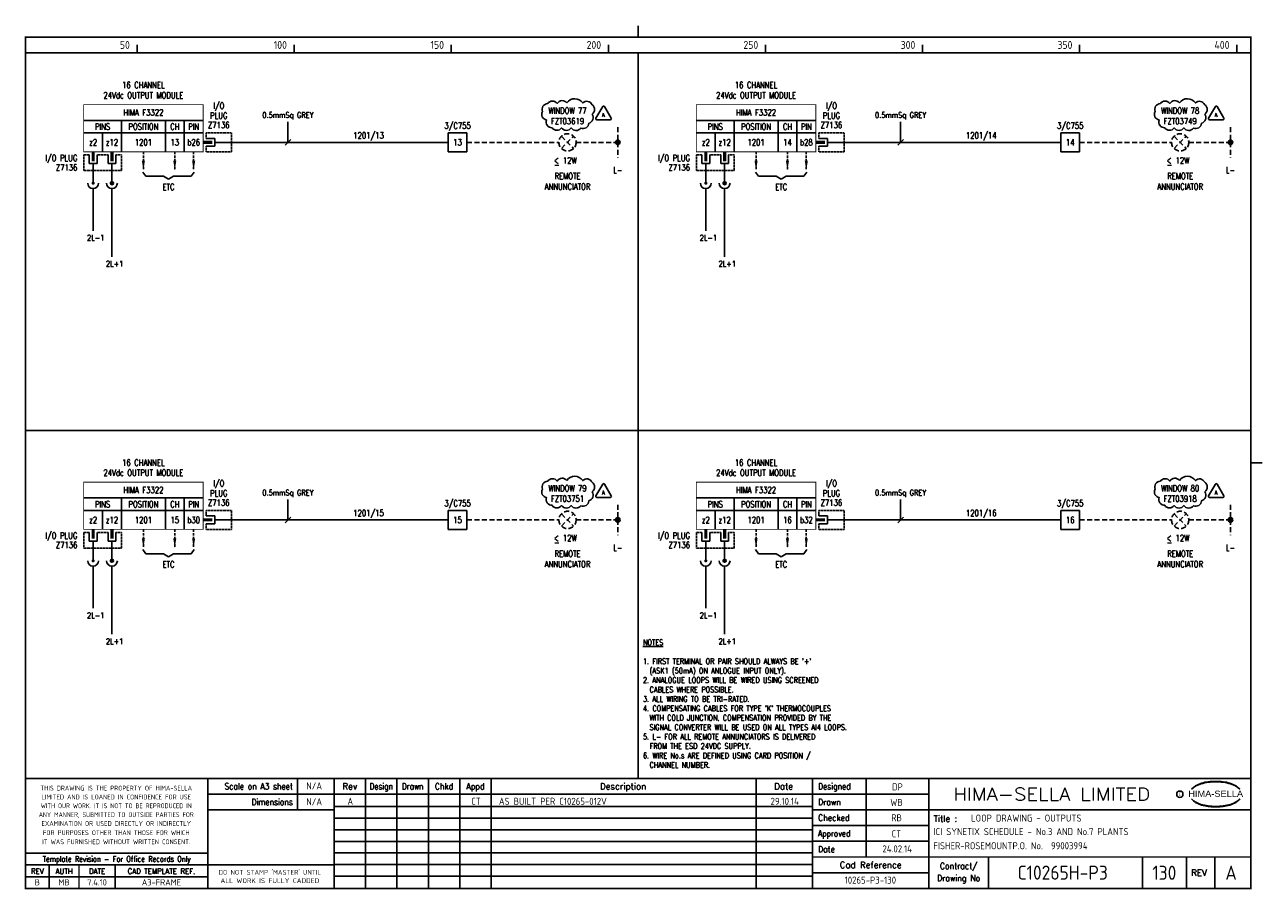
# Model space of a CAD drawing. Extents: x 14 to 408, y 0 to 275.
import ezdxf
from ezdxf.enums import TextEntityAlignment as Align

# ---------------------------------------------------------------- set-up
doc = ezdxf.new("R2010")
doc.units = 0
doc.header["$LTSCALE"] = 0.25
doc.header["$MEASUREMENT"] = 0
doc.linetypes.add('HIDDEN2', pattern=[4.7625, 3.175, -1.5875])
doc.layers.get('0').update_dxf_attribs({"color": 41, "linetype": 'CONTINUOUS'})
for name, color, linetype in [('00-DRG_FRAME', 12, 'CONTINUOUS'), ('01-DRAW', 7, 'CONTINUOUS'), ('04-OUTLINE', 6, 'CONTINUOUS'), ('051-TEXT', 2, 'CONTINUOUS'), ('117', 7, 'CONTINUOUS'), ('117-TEXT', 2, 'CONTINUOUS'), ('DIM', 3, 'CONTINUOUS'), ('LAB', 2, 'CONTINUOUS'), ('RACK', 2, 'CONTINUOUS'), ('SLOT', 2, 'CONTINUOUS'), ('SNA', 2, 'CONTINUOUS'), ('TEXT', 2, 'CONTINUOUS'), ('TPOL', 3, 'CONTINUOUS'), ('XR_FUNCTION', 2, 'CONTINUOUS'), ('XR_MAIN', 2, 'CONTINUOUS')]:
    doc.layers.add(name, color=color, linetype=linetype)
doc.styles.add('ARIAL', font='arial.ttf', dxfattribs={"height": 2.5})
doc.styles.add('CROSSREF', font='romans.shx', dxfattribs={"width": 0.8, "height": 2})
doc.styles.add('FUNCTION', font='ROMANS.shx', dxfattribs={"width": 0.8, "height": 2.5})
doc.styles.add('ISO', font='iso.shx')
doc.styles.add('PINS', font='ROMANS.shx', dxfattribs={"width": 0.8, "height": 2.5})
doc.styles.add('RACK', font='ROMANS.shx', dxfattribs={"width": 0.8, "height": 2.5})
doc.styles.add('ROMAND', font='ROMAND')
doc.styles.add('ROMANS', font='romans.shx', dxfattribs={"width": 0.8})
doc.styles.add('SLOT', font='romans.shx', dxfattribs={"width": 0.8, "height": 2})
doc.styles.add('SYMBOL', font='ROMANS.shx', dxfattribs={"width": 0.8, "height": 20})

# ---------------------------------------------------------------- blocks, each defined once
blk = doc.blocks.new('A3-REVA')
at = {"layer": '051-TEXT', "style": 'ISO'}
for tag, p in [('DESIGNED', (292.01, 31.7)), ('A', (117.73, 27.28)), ('DES', (127.73, 27.28)), ('DRN', (137.73, 27.28)), ('CHKD', (147.73, 27.28)), ('APPD', (157.73, 27.28)), ('DATE', (256, 27.28)), ('DRAWN', (291.72, 26.77)), ('CHECKED', (291.72, 21.89)), ('APPD', (291.65, 16.79)), ('DATE', (291.92, 11.96))]:
    blk.add_attdef(tag, text='', height=2.25, dxfattribs=at).set_placement(p, align=Align.CENTER)
blk.add_attdef('DESCRIPTION', (165.03, 27.28), '', height=2.25, dxfattribs=at)
blk = doc.blocks.new('A3-TITLE')
at = {"layer": '051-TEXT', "style": 'ISO'}
blk.add_attdef('TITLE_1', (315.46, 21.78), '', height=2.25, dxfattribs=at)
for tag, p in [('DRGNO', (376.96, 3.24)), ('REV.', (398.2, 3.24))]:
    blk.add_attdef(tag, text='', height=4.5, dxfattribs=at).set_placement(p, align=Align.CENTER)
blk = doc.blocks.new('A3-CONTRACT')
at = {"layer": '051-TEXT', "color": 41, "style": 'ISO'}
for tag, height, p in [('SCALE', 2.25, (106.71, 31.82)), ('DIMS', 2.25, (106.71, 26.8)), ('CAD-REF', 2.25, (283.73, 1.84)), ('CONTRACT', 4.5, (344.94, 3.1))]:
    blk.add_attdef(tag, text='', height=height, dxfattribs=at).set_placement(p, align=Align.CENTER)
for tag, p in [('TITLE_2', (303.86, 17.28)), ('TITLE_3', (303.79, 12.78))]:
    blk.add_attdef(tag, p, '', height=2.25, dxfattribs=at)
blk = doc.blocks.new('DOT')
for radius in [0.75, 0.65, 0.55, 0.45, 0.35, 0.25, 0.15, 0.05]:
    blk.add_circle((0, 0), radius)
blk = doc.blocks.new('F3322-13')
for p, q in [((-38, 7), (0, 7)), ((-26, 7), (-26, -3)), ((-12, 7), (-12, -3)), ((-6, 7), (-6, -3)), ((-38, 3), (0, 3)), ((-32, 3), (-32, -3)), ((1, 1.25), (3.75, 1.25)), ((3.75, 1.25), (3.75, -1.25)), ((3.75, 0), (9, 0)), ((3.75, -1.25), (1, -1.25)), ((-36.25, -4), (-36.25, -6.75)), ((-36.25, -6.75), (-33.75, -6.75)), ((-35, -6.75), (-35, -9)), ((-33.75, -6.75), (-33.75, -4)), ((-30.25, -4), (-30.25, -6.75)), ((-30.25, -6.75), (-27.75, -6.75)), ((-29, -6.75), (-29, -9)), ((-27.75, -6.75), (-27.75, -4))]:
    blk.add_line(p, q)
at = {"const_width": 0.3}
blk.add_lwpolyline([(0, -3), (-38, -3), (-38, 12), (0, 12)], close=True, dxfattribs=at)
blk.add_lwpolyline([(3, 0, 1, 1, 0), (0, 0, 0.5, 0.5, 0)], format="xyseb")
at = {"color": 3, "linetype": 'HIDDEN2', "ltscale": 0.4}
for points in [[(1, 1.25), (1, 3), (9, 3), (9, -3), (1, -3), (1, -1.25)], [(-36.25, -4), (-38, -4), (-38, -9), (-26, -9), (-26, -4), (-27.75, -4)], [(-30.25, -4), (-33.75, -4)]]:
    blk.add_lwpolyline(points, dxfattribs=at)
at = {"const_width": 1}
for points in [[(-35, -6), (-35, -3)], [(-29, -6), (-29, -3)]]:
    blk.add_lwpolyline(points, dxfattribs=at)
at = {"layer": 'LAB', "style": 'PINS', "width": 0.8, "flags": 1}
blk.add_attdef('LAB1', text='', height=1.5, dxfattribs=at).set_placement((-41, -1), align=Align.RIGHT)
at = {"layer": 'RACK', "style": 'RACK', "width": 0.8}
blk.add_attdef('SLOT', text='', height=2, dxfattribs=at).set_placement((-19, 0), align=Align.MIDDLE)
at = {"layer": 'SLOT', "style": 'SLOT', "width": 0.8}
blk.add_attdef('ADD1', text='', height=2, dxfattribs=at).set_placement((-9, 0), align=Align.MIDDLE)
at = {"layer": 'SNA', "style": 'SYMBOL', "width": 0.8, "flags": 1}
blk.add_attdef('SNA', text='', height=1.5, dxfattribs=at).set_placement((-41, 5), align=Align.RIGHT)
at = {"layer": 'TEXT', "style": 'ROMANS', "width": 0.8}
for s, p in [('24Vdc OUTPUT MODULE', (-19, 14)), ('16 CHANNEL', (-19, 17.25))]:
    blk.add_text(s, height=2, dxfattribs=at).set_placement(p, align=Align.CENTER)
for s, p in [('I/O', (5, 11.5)), ('HIMA F3322', (-19, 9.5)), ('PLUG', (5, 8.5)), ('PINS', (-32, 5)), ('POSITION', (-19, 5)), ('CH', (-9, 5)), ('PIN', (-3, 5)), ('Z7136', (5, 5.5)), ('z2', (-35, 0)), ('z12', (-29, 0)), ('b26', (-3, 0))]:
    blk.add_text(s, height=2, dxfattribs=at).set_placement(p, align=Align.MIDDLE)
for s, p in [('I/O PLUG', (-40, -5)), ('Z7136', (-40, -8))]:
    blk.add_text(s, height=2, dxfattribs=at).set_placement(p, align=Align.MIDDLE_RIGHT)
at = {"layer": 'TPOL', "color": 2, "style": 'PINS', "width": 0.8}
blk.add_attdef('CN1', text='', height=2, dxfattribs=at).set_placement((-3, 0), align=Align.MIDDLE)
at = {"layer": 'TPOL', "style": 'PINS', "width": 0.8, "flags": 1}
blk.add_attdef('CN2', text='', height=1, dxfattribs=at).set_placement((9, 0), align=Align.MIDDLE_RIGHT)
for tag, p in [('CN3', (-35, -9)), ('CN4', (-29, -9))]:
    blk.add_attdef(tag, text='', height=1, dxfattribs=at).set_placement(p, align=Align.BOTTOM_CENTER)
at = {"layer": 'XR_FUNCTION', "style": 'FUNCTION', "width": 0.8, "flags": 1}
blk.add_attdef('XR_FUNCTION', text='', height=1.5, dxfattribs=at).set_placement((-41, 7), align=Align.RIGHT)
at = {"layer": 'XR_MAIN', "style": 'CROSSREF', "width": 0.8, "flags": 1}
blk.add_attdef('XR_MAIN', text='', height=1.5, dxfattribs=at).set_placement((-41, 1), align=Align.RIGHT)
blk = doc.blocks.new('F3322-14')
for p, q in [((-38, 7), (0, 7)), ((-26, 7), (-26, -3)), ((-12, 7), (-12, -3)), ((-6, 7), (-6, -3)), ((-38, 3), (0, 3)), ((-32, 3), (-32, -3)), ((1, 1.25), (3.75, 1.25)), ((3.75, 1.25), (3.75, -1.25)), ((3.75, 0), (9, 0)), ((3.75, -1.25), (1, -1.25)), ((-36.25, -4), (-36.25, -6.75)), ((-36.25, -6.75), (-33.75, -6.75)), ((-35, -6.75), (-35, -9)), ((-33.75, -6.75), (-33.75, -4)), ((-30.25, -4), (-30.25, -6.75)), ((-30.25, -6.75), (-27.75, -6.75)), ((-29, -6.75), (-29, -9)), ((-27.75, -6.75), (-27.75, -4))]:
    blk.add_line(p, q)
at = {"const_width": 0.3}
blk.add_lwpolyline([(0, -3), (-38, -3), (-38, 12), (0, 12)], close=True, dxfattribs=at)
blk.add_lwpolyline([(3, 0, 1, 1, 0), (0, 0, 0.5, 0.5, 0)], format="xyseb")
at = {"color": 3, "linetype": 'HIDDEN2', "ltscale": 0.4}
for points in [[(1, 1.25), (1, 3), (9, 3), (9, -3), (1, -3), (1, -1.25)], [(-36.25, -4), (-38, -4), (-38, -9), (-26, -9), (-26, -4), (-27.75, -4)], [(-30.25, -4), (-33.75, -4)]]:
    blk.add_lwpolyline(points, dxfattribs=at)
at = {"const_width": 1}
for points in [[(-35, -6), (-35, -3)], [(-29, -6), (-29, -3)]]:
    blk.add_lwpolyline(points, dxfattribs=at)
at = {"layer": 'LAB', "style": 'PINS', "width": 0.8, "flags": 1}
blk.add_attdef('LAB1', text='', height=1.5, dxfattribs=at).set_placement((-41, -1), align=Align.RIGHT)
at = {"layer": 'RACK', "style": 'RACK', "width": 0.8}
blk.add_attdef('SLOT', text='', height=2, dxfattribs=at).set_placement((-19, 0), align=Align.MIDDLE)
at = {"layer": 'SLOT', "style": 'SLOT', "width": 0.8}
blk.add_attdef('ADD1', text='', height=2, dxfattribs=at).set_placement((-9, 0), align=Align.MIDDLE)
at = {"layer": 'SNA', "style": 'SYMBOL', "width": 0.8, "flags": 1}
blk.add_attdef('SNA', text='', height=1.5, dxfattribs=at).set_placement((-41, 5), align=Align.RIGHT)
at = {"layer": 'TEXT', "style": 'ROMANS', "width": 0.8}
for s, p in [('24Vdc OUTPUT MODULE', (-19, 14)), ('16 CHANNEL', (-19, 17.25))]:
    blk.add_text(s, height=2, dxfattribs=at).set_placement(p, align=Align.CENTER)
for s, p in [('I/O', (5, 11.5)), ('HIMA F3322', (-19, 9.5)), ('PLUG', (5, 8.5)), ('PINS', (-32, 5)), ('POSITION', (-19, 5)), ('CH', (-9, 5)), ('PIN', (-3, 5)), ('Z7136', (5, 5.5)), ('z2', (-35, 0)), ('z12', (-29, 0)), ('b28', (-3, 0))]:
    blk.add_text(s, height=2, dxfattribs=at).set_placement(p, align=Align.MIDDLE)
for s, p in [('I/O PLUG', (-40, -5)), ('Z7136', (-40, -8))]:
    blk.add_text(s, height=2, dxfattribs=at).set_placement(p, align=Align.MIDDLE_RIGHT)
at = {"layer": 'TPOL', "color": 2, "style": 'PINS', "width": 0.8}
blk.add_attdef('CN1', text='', height=2, dxfattribs=at).set_placement((-3, 0), align=Align.MIDDLE)
at = {"layer": 'TPOL', "style": 'PINS', "width": 0.8, "flags": 1}
blk.add_attdef('CN2', text='', height=1, dxfattribs=at).set_placement((9, 0), align=Align.MIDDLE_RIGHT)
for tag, p in [('CN3', (-35, -9)), ('CN4', (-29, -9))]:
    blk.add_attdef(tag, text='', height=1, dxfattribs=at).set_placement(p, align=Align.BOTTOM_CENTER)
at = {"layer": 'XR_FUNCTION', "style": 'FUNCTION', "width": 0.8, "flags": 1}
blk.add_attdef('XR_FUNCTION', text='', height=1.5, dxfattribs=at).set_placement((-41, 7), align=Align.RIGHT)
at = {"layer": 'XR_MAIN', "style": 'CROSSREF', "width": 0.8, "flags": 1}
blk.add_attdef('XR_MAIN', text='', height=1.5, dxfattribs=at).set_placement((-41, 1), align=Align.RIGHT)
blk = doc.blocks.new('F3322-15')
for p, q in [((-38, 7), (0, 7)), ((-26, 7), (-26, -3)), ((-12, 7), (-12, -3)), ((-6, 7), (-6, -3)), ((-38, 3), (0, 3)), ((-32, 3), (-32, -3)), ((1, 1.25), (3.75, 1.25)), ((3.75, 1.25), (3.75, -1.25)), ((3.75, 0), (9, 0)), ((3.75, -1.25), (1, -1.25)), ((-36.25, -4), (-36.25, -6.75)), ((-36.25, -6.75), (-33.75, -6.75)), ((-35, -6.75), (-35, -9)), ((-33.75, -6.75), (-33.75, -4)), ((-30.25, -4), (-30.25, -6.75)), ((-30.25, -6.75), (-27.75, -6.75)), ((-29, -6.75), (-29, -9)), ((-27.75, -6.75), (-27.75, -4))]:
    blk.add_line(p, q)
at = {"const_width": 0.3}
blk.add_lwpolyline([(0, -3), (-38, -3), (-38, 12), (0, 12)], close=True, dxfattribs=at)
blk.add_lwpolyline([(3, 0, 1, 1, 0), (0, 0, 0.5, 0.5, 0)], format="xyseb")
at = {"color": 3, "linetype": 'HIDDEN2', "ltscale": 0.4}
for points in [[(1, 1.25), (1, 3), (9, 3), (9, -3), (1, -3), (1, -1.25)], [(-36.25, -4), (-38, -4), (-38, -9), (-26, -9), (-26, -4), (-27.75, -4)], [(-30.25, -4), (-33.75, -4)]]:
    blk.add_lwpolyline(points, dxfattribs=at)
at = {"const_width": 1}
for points in [[(-35, -6), (-35, -3)], [(-29, -6), (-29, -3)]]:
    blk.add_lwpolyline(points, dxfattribs=at)
at = {"layer": 'LAB', "style": 'PINS', "width": 0.8, "flags": 1}
blk.add_attdef('LAB1', text='', height=1.5, dxfattribs=at).set_placement((-41, -1), align=Align.RIGHT)
at = {"layer": 'RACK', "style": 'RACK', "width": 0.8}
blk.add_attdef('SLOT', text='', height=2, dxfattribs=at).set_placement((-19, 0), align=Align.MIDDLE)
at = {"layer": 'SLOT', "style": 'SLOT', "width": 0.8}
blk.add_attdef('ADD1', text='', height=2, dxfattribs=at).set_placement((-9, 0), align=Align.MIDDLE)
at = {"layer": 'SNA', "style": 'SYMBOL', "width": 0.8, "flags": 1}
blk.add_attdef('SNA', text='', height=1.5, dxfattribs=at).set_placement((-41, 5), align=Align.RIGHT)
at = {"layer": 'TEXT', "style": 'ROMANS', "width": 0.8}
for s, p in [('24Vdc OUTPUT MODULE', (-19, 14)), ('16 CHANNEL', (-19, 17.25))]:
    blk.add_text(s, height=2, dxfattribs=at).set_placement(p, align=Align.CENTER)
for s, p in [('I/O', (5, 11.5)), ('HIMA F3322', (-19, 9.5)), ('PLUG', (5, 8.5)), ('PINS', (-32, 5)), ('POSITION', (-19, 5)), ('CH', (-9, 5)), ('PIN', (-3, 5)), ('Z7136', (5, 5.5)), ('z2', (-35, 0)), ('z12', (-29, 0)), ('b30', (-3, 0))]:
    blk.add_text(s, height=2, dxfattribs=at).set_placement(p, align=Align.MIDDLE)
for s, p in [('I/O PLUG', (-40, -5)), ('Z7136', (-40, -8))]:
    blk.add_text(s, height=2, dxfattribs=at).set_placement(p, align=Align.MIDDLE_RIGHT)
at = {"layer": 'TPOL', "color": 2, "style": 'PINS', "width": 0.8}
blk.add_attdef('CN1', text='', height=2, dxfattribs=at).set_placement((-3, 0), align=Align.MIDDLE)
at = {"layer": 'TPOL', "style": 'PINS', "width": 0.8, "flags": 1}
blk.add_attdef('CN2', text='', height=1, dxfattribs=at).set_placement((9, 0), align=Align.MIDDLE_RIGHT)
for tag, p in [('CN3', (-35, -9)), ('CN4', (-29, -9))]:
    blk.add_attdef(tag, text='', height=1, dxfattribs=at).set_placement(p, align=Align.BOTTOM_CENTER)
at = {"layer": 'XR_FUNCTION', "style": 'FUNCTION', "width": 0.8, "flags": 1}
blk.add_attdef('XR_FUNCTION', text='', height=1.5, dxfattribs=at).set_placement((-41, 7), align=Align.RIGHT)
at = {"layer": 'XR_MAIN', "style": 'CROSSREF', "width": 0.8, "flags": 1}
blk.add_attdef('XR_MAIN', text='', height=1.5, dxfattribs=at).set_placement((-41, 1), align=Align.RIGHT)
blk = doc.blocks.new('F3322-16')
for p, q in [((-38, 7), (0, 7)), ((-26, 7), (-26, -3)), ((-12, 7), (-12, -3)), ((-6, 7), (-6, -3)), ((-38, 3), (0, 3)), ((-32, 3), (-32, -3)), ((1, 1.25), (3.75, 1.25)), ((3.75, 1.25), (3.75, -1.25)), ((3.75, 0), (9, 0)), ((3.75, -1.25), (1, -1.25)), ((-36.25, -4), (-36.25, -6.75)), ((-36.25, -6.75), (-33.75, -6.75)), ((-35, -6.75), (-35, -9)), ((-33.75, -6.75), (-33.75, -4)), ((-30.25, -4), (-30.25, -6.75)), ((-30.25, -6.75), (-27.75, -6.75)), ((-29, -6.75), (-29, -9)), ((-27.75, -6.75), (-27.75, -4))]:
    blk.add_line(p, q)
at = {"const_width": 0.3}
blk.add_lwpolyline([(0, -3), (-38, -3), (-38, 12), (0, 12)], close=True, dxfattribs=at)
blk.add_lwpolyline([(3, 0, 1, 1, 0), (0, 0, 0.5, 0.5, 0)], format="xyseb")
at = {"color": 3, "linetype": 'HIDDEN2', "ltscale": 0.4}
for points in [[(1, 1.25), (1, 3), (9, 3), (9, -3), (1, -3), (1, -1.25)], [(-36.25, -4), (-38, -4), (-38, -9), (-26, -9), (-26, -4), (-27.75, -4)], [(-30.25, -4), (-33.75, -4)]]:
    blk.add_lwpolyline(points, dxfattribs=at)
at = {"const_width": 1}
for points in [[(-35, -6), (-35, -3)], [(-29, -6), (-29, -3)]]:
    blk.add_lwpolyline(points, dxfattribs=at)
at = {"layer": 'LAB', "style": 'PINS', "width": 0.8, "flags": 1}
blk.add_attdef('LAB1', text='', height=1.5, dxfattribs=at).set_placement((-41, -1), align=Align.RIGHT)
at = {"layer": 'RACK', "style": 'RACK', "width": 0.8}
blk.add_attdef('SLOT', text='', height=2, dxfattribs=at).set_placement((-19, 0), align=Align.MIDDLE)
at = {"layer": 'SLOT', "style": 'SLOT', "width": 0.8}
blk.add_attdef('ADD1', text='', height=2, dxfattribs=at).set_placement((-9, 0), align=Align.MIDDLE)
at = {"layer": 'SNA', "style": 'SYMBOL', "width": 0.8, "flags": 1}
blk.add_attdef('SNA', text='', height=1.5, dxfattribs=at).set_placement((-41, 5), align=Align.RIGHT)
at = {"layer": 'TEXT', "style": 'ROMANS', "width": 0.8}
for s, p in [('24Vdc OUTPUT MODULE', (-19, 14)), ('16 CHANNEL', (-19, 17.25))]:
    blk.add_text(s, height=2, dxfattribs=at).set_placement(p, align=Align.CENTER)
for s, p in [('I/O', (5, 11.5)), ('HIMA F3322', (-19, 9.5)), ('PLUG', (5, 8.5)), ('PINS', (-32, 5)), ('POSITION', (-19, 5)), ('CH', (-9, 5)), ('PIN', (-3, 5)), ('Z7136', (5, 5.5)), ('z2', (-35, 0)), ('z12', (-29, 0)), ('b32', (-3, 0))]:
    blk.add_text(s, height=2, dxfattribs=at).set_placement(p, align=Align.MIDDLE)
for s, p in [('I/O PLUG', (-40, -5)), ('Z7136', (-40, -8))]:
    blk.add_text(s, height=2, dxfattribs=at).set_placement(p, align=Align.MIDDLE_RIGHT)
at = {"layer": 'TPOL', "color": 2, "style": 'PINS', "width": 0.8}
blk.add_attdef('CN1', text='', height=2, dxfattribs=at).set_placement((-3, 0), align=Align.MIDDLE)
at = {"layer": 'TPOL', "style": 'PINS', "width": 0.8, "flags": 1}
blk.add_attdef('CN2', text='', height=1, dxfattribs=at).set_placement((9, 0), align=Align.MIDDLE_RIGHT)
for tag, p in [('CN3', (-35, -9)), ('CN4', (-29, -9))]:
    blk.add_attdef(tag, text='', height=1, dxfattribs=at).set_placement(p, align=Align.BOTTOM_CENTER)
at = {"layer": 'XR_FUNCTION', "style": 'FUNCTION', "width": 0.8, "flags": 1}
blk.add_attdef('XR_FUNCTION', text='', height=1.5, dxfattribs=at).set_placement((-41, 7), align=Align.RIGHT)
at = {"layer": 'XR_MAIN', "style": 'CROSSREF', "width": 0.8, "flags": 1}
blk.add_attdef('XR_MAIN', text='', height=1.5, dxfattribs=at).set_placement((-41, 1), align=Align.RIGHT)
blk = doc.blocks.new('A3-REVB')
at = {"layer": '051-TEXT', "style": 'ISO'}
for tag, p in [('A', (124.85, -20.36)), ('DES', (134.85, -20.36)), ('DRN', (144.85, -20.36)), ('CHKD', (154.85, -20.36)), ('APPD', (164.85, -20.36)), ('DATE', (263.12, -20.36))]:
    blk.add_attdef(tag, text='', height=2.25, dxfattribs=at).set_placement(p, align=Align.CENTER)
blk.add_attdef('DESCRIPTION', (172.15, -20.36), '', height=2.25, dxfattribs=at)

msp = doc.modelspace()

# ---------------------------------------------------------------- linework, layer by layer
at = {"layer": '00-DRG_FRAME'}
for p, q in [((50, 266.5), (50, 269)), ((100, 266.5), (100, 269)), ((150, 266.5), (150, 269)), ((200, 266.5), (200, 269)), ((250, 266.5), (250, 269)), ((300, 266.5), (300, 269)), ((350, 266.5), (350, 269)), ((400, 266.5), (400, 269)), ((101.01, 35.5), (101.01, 25.5)), ((122.7, 35.5), (122.7, 0.5)), ((132.7, 0.5), (132.7, 35.5)), ((142.7, 0.5), (142.7, 35.5)), ((152.7, 35.5), (152.7, 0.5)), ((162.7, 35.5), (162.7, 0.5)), ((247, 35.5), (247, 0.5)), ((282, 35.5), (282, 10.5)), ((265, 30.5), (302, 30.5)), ((265, 26.59), (112.7, 26.59)), ((302, 25.5), (265, 25.5)), ((265, 22.89), (112.7, 22.89)), ((265, 20.5), (302, 20.5)), ((265, 19.19), (112.7, 19.19)), ((265, 15.49), (112.7, 15.49)), ((302, 15.5), (265, 15.5)), ((265, 11.79), (112.7, 11.79)), ((265, 8.09), (112.7, 8.09)), ((321, 10.5), (321, 0.5)), ((370, 10.5), (370, 0.5)), ((384, 0.5), (384, 10.5)), ((393, 10.5), (393, 0.5)), ((72.5, 4.25), (14.5, 4.25)), ((265, 4.39), (112.7, 4.39)), ((302, 5.5), (265, 5.5))]:
    msp.add_line(p, q, dxfattribs=at)
at = {"layer": '00-DRG_FRAME', "const_width": 0.5}
for points in [[(209.5, 271.5), (209.5, 275.18)], [(209.5, 271.5), (209.5, 275.18)], [(14.5, 266.5), (404.5, 266.5)], [(209.5, 35.5), (209.5, 266.5)], [(14.5, 146.31), (404.5, 146.31)], [(404.5, 136), (408.18, 136)], [(404.5, 35.5), (14.5, 35.5)], [(72.5, 0.5), (72.5, 35.5)], [(112.7, 0.5), (112.7, 35.5)], [(265, 35.5), (265, 0.5)], [(302, 0.5), (302, 35.5)], [(265, 30.5), (72.5, 30.5)], [(112.7, 25.5), (72.5, 25.5)], [(404.5, 25.5), (302, 25.5)], [(14.5, 11.75), (72.5, 11.75)], [(14.5, 8), (72.5, 8)], [(22, 0.5), (22, 8)], [(31.5, 0.5), (31.5, 8)], [(43, 0.5), (43, 8)], [(112.7, 8), (72.5, 8)], [(265, 10.5), (404.5, 10.5)]]:
    msp.add_lwpolyline(points, dxfattribs=at)
msp.add_lwpolyline([(14.5, 0.5), (404.5, 0.5), (404.5, 271.5), (14.5, 271.5)], close=True, dxfattribs=at)
at = {"layer": '00-DRG_FRAME', "color": 3}
msp.add_circle((381.88, 30.5), 1, dxfattribs=at)
for centre, radius, start, end in [((390.6, 26.83), 7.24, 106.0532, 133.5024), ((390.88, 27.01), 7.3, 130.419, 136.057), ((390.11, 28.1), 5.98, 122.244, 131.6154), ((389.75, 28.78), 5.21, 111.8206, 122.8668), ((391.78, 24.7), 9.76, 107.5931, 113.9452), ((393.1, 18.5), 15.94, 89.2698, 106.3911), ((392.1, 23.52), 10.99, 96.0146, 107.3203), ((393.29, 16.31), 18.28, 92.8917, 97.3734), ((393.24, 18.86), 15.73, 89.7805, 93.1738), ((393.36, 18.86), 15.73, 86.8262, 90.2195), ((393.51, 18.5), 15.94, 73.6089, 90.7302), ((393.31, 16.31), 18.28, 82.6266, 87.1083), ((394.51, 23.52), 10.99, 72.6797, 83.9854), ((394.83, 24.7), 9.76, 66.0548, 72.4069), ((396, 26.83), 7.24, 46.4976, 73.9468), ((396.85, 28.78), 5.21, 57.1332, 68.1794), ((396.49, 28.1), 5.98, 48.3846, 57.756), ((395.73, 27.01), 7.3, 43.943, 49.581), ((390.88, 34.04), 7.3, 223.943, 229.581), ((390.6, 34.23), 7.24, 226.4976, 253.9468), ((390.11, 32.96), 5.98, 228.3846, 237.756), ((389.75, 32.28), 5.21, 237.1332, 248.1794), ((396, 34.23), 7.24, 286.0532, 313.5024), ((396.85, 32.28), 5.21, 291.8206, 302.8668), ((396.49, 32.96), 5.98, 302.244, 311.6154), ((395.73, 34.04), 7.3, 310.419, 316.057), ((391.78, 36.36), 9.76, 246.0548, 252.4069), ((393.1, 42.56), 15.94, 253.6089, 270.7302), ((392.1, 37.54), 10.99, 252.6797, 263.9854), ((393.29, 44.75), 18.28, 262.6266, 267.1083), ((393.24, 42.19), 15.73, 266.8262, 270.2195), ((393.51, 42.56), 15.94, 269.2698, 286.3911), ((393.36, 42.19), 15.73, 269.7805, 273.1738), ((393.31, 44.75), 18.28, 272.8917, 277.3734), ((394.51, 37.54), 10.99, 276.0146, 287.3203), ((394.83, 36.36), 9.76, 287.5931, 293.9452)]:
    msp.add_arc(centre, radius, start, end, dxfattribs=at)
at = {"layer": '01-DRAW'}
for p, q in [((149, 241), (155, 241)), ((149, 235), (149, 241)), ((155, 241), (155, 235)), ((344, 241), (350, 241)), ((344, 235), (344, 241)), ((350, 241), (350, 235)), ((149, 238), (80, 238)), ((344, 238), (275, 238)), ((155, 235), (149, 235)), ((350, 235), (344, 235)), ((36, 229), (36, 225)), ((42, 229), (42, 225)), ((231, 229), (231, 225)), ((237, 229), (237, 225)), ((51.8, 228.55), (52.77, 227.26)), ((52.77, 227.26), (58.38, 227.26)), ((58.38, 227.26), (60, 226.29)), ((61.62, 227.26), (60, 226.29)), ((61.62, 227.26), (67.23, 227.26)), ((68.2, 228.55), (67.23, 227.26)), ((246.8, 228.55), (247.77, 227.26)), ((247.77, 227.26), (253.38, 227.26)), ((253.38, 227.26), (255, 226.29)), ((256.62, 227.26), (255, 226.29)), ((256.62, 227.26), (262.23, 227.26)), ((263.2, 228.55), (262.23, 227.26)), ((36, 223.27), (36, 209.87)), ((42, 223.27), (42, 201.61)), ((42, 223.27), (42, 201.61)), ((231, 223.27), (231, 209.87)), ((237, 223.27), (237, 201.61)), ((237, 223.27), (237, 201.61)), ((149, 120.81), (155, 120.81)), ((149, 114.81), (149, 120.81)), ((155, 120.81), (155, 114.81)), ((344, 120.81), (350, 120.81)), ((344, 114.81), (344, 120.81)), ((350, 120.81), (350, 114.81)), ((149, 117.81), (80, 117.81)), ((155, 114.81), (149, 114.81)), ((344, 117.81), (275, 117.81)), ((350, 114.81), (344, 114.81)), ((36, 108.81), (36, 104.81)), ((42, 108.81), (42, 104.81)), ((51.8, 108.36), (52.77, 107.06)), ((52.77, 107.06), (58.38, 107.06)), ((58.38, 107.06), (60, 106.09)), ((61.62, 107.06), (60, 106.09)), ((61.62, 107.06), (67.23, 107.06)), ((68.2, 108.36), (67.23, 107.06)), ((231, 108.81), (231, 104.81)), ((237, 108.81), (237, 104.81)), ((246.8, 108.36), (247.77, 107.06)), ((247.77, 107.06), (253.38, 107.06)), ((253.38, 107.06), (255, 106.09)), ((256.62, 107.06), (255, 106.09)), ((256.62, 107.06), (262.23, 107.06)), ((263.2, 108.36), (262.23, 107.06)), ((36, 103.08), (36, 89.68)), ((42, 103.08), (42, 81.42)), ((42, 103.08), (42, 81.42)), ((231, 103.08), (231, 89.68)), ((237, 103.08), (237, 81.42)), ((237, 103.08), (237, 81.42))]:
    msp.add_line(p, q, dxfattribs=at)
at = {"layer": '01-DRAW', "color": 0, "linetype": 'HIDDEN2', "ltscale": 2}
for p, q in [((203, 242.8), (203, 233.2)), ((398, 242.8), (398, 233.2)), ((155, 238), (184.25, 238)), ((185.06, 236.06), (188.94, 239.94)), ((185.06, 239.94), (188.94, 236.06)), ((189.75, 238), (203, 238)), ((350, 238), (379.25, 238)), ((380.06, 236.06), (383.94, 239.94)), ((380.06, 239.94), (383.94, 236.06)), ((384.75, 238), (398, 238)), ((203, 122.61), (203, 113.01)), ((398, 122.61), (398, 113.01)), ((185.06, 115.86), (188.94, 119.75)), ((185.06, 119.75), (188.94, 115.86)), ((380.06, 115.86), (383.94, 119.75)), ((380.06, 119.75), (383.94, 115.86)), ((155, 117.81), (184.25, 117.81)), ((189.75, 117.81), (203, 117.81)), ((350, 117.81), (379.25, 117.81)), ((384.75, 117.81), (398, 117.81))]:
    msp.add_line(p, q, dxfattribs=at)
at = {"layer": '01-DRAW', "linetype": 'HIDDEN2'}
for p, q in [((52, 235), (52, 229.17)), ((62, 235), (62, 229.17)), ((68, 235), (68, 229.17)), ((247, 235), (247, 229.17)), ((257, 235), (257, 229.17)), ((263, 235), (263, 229.17)), ((52, 114.81), (52, 108.98)), ((62, 114.81), (62, 108.98)), ((68, 114.81), (68, 108.98)), ((247, 114.81), (247, 108.98)), ((257, 114.81), (257, 108.98)), ((263, 114.81), (263, 108.98))]:
    msp.add_line(p, q, dxfattribs=at)
at = {"layer": '01-DRAW', "const_width": 0.5}
for points in [[(35.75, 225, 1), (36.25, 225, 1)], [(41.75, 225, 1), (42.25, 225, 1)], [(230.75, 225, 1), (231.25, 225, 1)], [(236.75, 225, 1), (237.25, 225, 1)], [(35.75, 104.81, 1), (36.25, 104.81, 1)], [(41.75, 104.81, 1), (42.25, 104.81, 1)], [(230.75, 104.81, 1), (231.25, 104.81, 1)], [(236.75, 104.81, 1), (237.25, 104.81, 1)]]:
    msp.add_lwpolyline(points, format="xyb", close=True, dxfattribs=at)
at = {"layer": '01-DRAW', "color": 0, "linetype": 'HIDDEN2', "ltscale": 2}
for centre in [(187, 238), (382, 238), (187, 117.81), (382, 117.81)]:
    msp.add_circle(centre, 2.75, dxfattribs=at)
at = {"layer": '01-DRAW'}
for centre, radius in [((42, 225), 0.475), ((42, 225), 0.389), ((42, 225), 0.302), ((42, 225), 0.216), ((42, 225), 0.13), ((42, 225), 0.0432), ((237, 225), 0.475), ((237, 225), 0.389), ((237, 225), 0.302), ((237, 225), 0.216), ((237, 225), 0.13), ((237, 225), 0.0432), ((42, 104.81), 0.475), ((42, 104.81), 0.389), ((42, 104.81), 0.302), ((42, 104.81), 0.216), ((42, 104.81), 0.13), ((42, 104.81), 0.0432), ((237, 104.81), 0.475), ((237, 104.81), 0.389), ((237, 104.81), 0.302), ((237, 104.81), 0.216), ((237, 104.81), 0.13), ((237, 104.81), 0.0432)]:
    msp.add_circle(centre, radius, dxfattribs=at)
for centre in [(36, 225), (42, 225), (42, 225), (231, 225), (237, 225), (237, 225), (36, 104.81), (42, 104.81), (42, 104.81), (231, 104.81), (237, 104.81), (237, 104.81)]:
    msp.add_arc(centre, 1.73, 180, 0, dxfattribs=at)
for points in [[(52.5, 232.19), (51.5, 232.19), (52, 229.17)], [(62.5, 232.19), (61.5, 232.19), (62, 229.17)], [(68.5, 232.19), (67.5, 232.19), (68, 229.17)], [(247.5, 232.19), (246.5, 232.19), (247, 229.17)], [(257.5, 232.19), (256.5, 232.19), (257, 229.17)], [(263.5, 232.19), (262.5, 232.19), (263, 229.17)], [(52.5, 112), (51.5, 112), (52, 108.98)], [(62.5, 112), (61.5, 112), (62, 108.98)], [(68.5, 112), (67.5, 112), (68, 108.98)], [(247.5, 112), (246.5, 112), (247, 108.98)], [(257.5, 112), (256.5, 112), (257, 108.98)], [(263.5, 112), (262.5, 112), (263, 108.98)]]:
    msp.add_solid(points, dxfattribs=at)
at = {"layer": '04-OUTLINE'}
for points in [[(186.78, 250.6, 0.520567), (183.7, 250.37, 0.520567), (183.7, 250.37, 0.520567), (180.68, 250.32, 0.520567), (180.68, 250.32, 0.520567), (179, 247.8, 0.520567), (179, 247.8, 0.520567), (180.34, 245.11, 0.520567), (180.34, 245.11, 0.520567), (182.08, 242.65, 0.520567), (182.08, 242.65, 0.520567), (185.1, 242.59, 0.520567), (185.1, 242.59, 0.520567), (188.18, 242.59, 0.520567), (188.18, 242.59, 0.520567), (191.21, 242.54, 0.520567), (191.21, 242.54, 0.520567), (193.79, 244.1, 0.520567), (193.79, 244.1, 0.520567), (194.85, 246.96, 0.520567), (194.85, 246.96, 0.520567), (194.8, 249.98, 0.520567), (194.8, 249.98, 0.520567), (191.83, 250.54, 0.520567), (191.83, 250.54, 0.520567)], [(198.21, 249.41), (196.04, 245.66, 0.57735), (196.31, 245.19), (200.64, 245.19, 0.57735), (200.91, 245.66), (198.75, 249.41, 0.57735)], [(381.78, 250.6, 0.520567), (378.7, 250.37, 0.520567), (378.7, 250.37, 0.520567), (375.68, 250.32, 0.520567), (375.68, 250.32, 0.520567), (374, 247.8, 0.520567), (374, 247.8, 0.520567), (375.34, 245.11, 0.520567), (375.34, 245.11, 0.520567), (377.08, 242.65, 0.520567), (377.08, 242.65, 0.520567), (380.1, 242.59, 0.520567), (380.1, 242.59, 0.520567), (383.18, 242.59, 0.520567), (383.18, 242.59, 0.520567), (386.21, 242.54, 0.520567), (386.21, 242.54, 0.520567), (388.79, 244.1, 0.520567), (388.79, 244.1, 0.520567), (389.85, 246.96, 0.520567), (389.85, 246.96, 0.520567), (389.8, 249.98, 0.520567), (389.8, 249.98, 0.520567), (386.83, 250.54, 0.520567), (386.83, 250.54, 0.520567)], [(393.21, 249.41), (391.04, 245.66, 0.57735), (391.31, 245.19), (395.64, 245.19, 0.57735), (395.91, 245.66), (393.75, 249.41, 0.57735)], [(186.78, 130.4, 0.520567), (183.7, 130.18, 0.520567), (183.7, 130.18, 0.520567), (180.68, 130.12, 0.520567), (180.68, 130.12, 0.520567), (179, 127.6, 0.520567), (179, 127.6, 0.520567), (180.34, 124.92, 0.520567), (180.34, 124.92, 0.520567), (182.08, 122.46, 0.520567), (182.08, 122.46, 0.520567), (185.1, 122.4, 0.520567), (185.1, 122.4, 0.520567), (188.18, 122.4, 0.520567), (188.18, 122.4, 0.520567), (191.21, 122.34, 0.520567), (191.21, 122.34, 0.520567), (193.79, 123.91, 0.520567), (193.79, 123.91, 0.520567), (194.85, 126.77, 0.520567), (194.85, 126.77, 0.520567), (194.8, 129.79, 0.520567), (194.8, 129.79, 0.520567), (191.83, 130.35, 0.520567), (191.83, 130.35, 0.520567)], [(381.78, 130.4, 0.520567), (378.7, 130.18, 0.520567), (378.7, 130.18, 0.520567), (375.68, 130.12, 0.520567), (375.68, 130.12, 0.520567), (374, 127.6, 0.520567), (374, 127.6, 0.520567), (375.34, 124.92, 0.520567), (375.34, 124.92, 0.520567), (377.08, 122.46, 0.520567), (377.08, 122.46, 0.520567), (380.1, 122.4, 0.520567), (380.1, 122.4, 0.520567), (383.18, 122.4, 0.520567), (383.18, 122.4, 0.520567), (386.21, 122.34, 0.520567), (386.21, 122.34, 0.520567), (388.79, 123.91, 0.520567), (388.79, 123.91, 0.520567), (389.85, 126.77, 0.520567), (389.85, 126.77, 0.520567), (389.8, 129.79, 0.520567), (389.8, 129.79, 0.520567), (386.83, 130.35, 0.520567), (386.83, 130.35, 0.520567)], [(198.21, 129.22), (196.04, 125.47, 0.57735), (196.31, 125), (200.64, 125, 0.57735), (200.91, 125.47), (198.75, 129.22, 0.57735)], [(393.21, 129.22), (391.04, 125.47, 0.57735), (391.31, 125), (395.64, 125, 0.57735), (395.91, 125.47), (393.75, 129.22, 0.57735)]]:
    msp.add_lwpolyline(points, format="xyb", close=True, dxfattribs=at)
at = {"layer": 'DIM'}
for p, q in [((98, 238), (98, 244.54)), ((293, 238), (293, 244.54)), ((97.1, 237.1), (98.9, 238.9)), ((292.1, 237.1), (293.9, 238.9)), ((98, 117.81), (98, 124.35)), ((293, 117.81), (293, 124.35)), ((97.1, 116.91), (98.9, 118.71)), ((292.1, 116.91), (293.9, 118.71))]:
    msp.add_line(p, q, dxfattribs=at)

# ---------------------------------------------------------------- block references
at = {"layer": '00-DRG_FRAME'}
for name, p, values in [('A3-CONTRACT', (-0.35, 0.19), {'TITLE_2': 'ICI SYNETIX SCHEDULE - No.3 AND No.7 PLANTS', 'TITLE_3': 'FISHER-ROSEMOUNTP.O. No.  99003994', 'CAD-REF': '10265-P3-130', 'CONTRACT': 'C10265H-P3', 'SCALE': 'N/A', 'DIMS': 'N/A'}), ('A3-REVB', (-7, 47.47), {'A': 'A', 'APPD': 'CT', 'DESCRIPTION': 'AS BUILT PER C10265-012V', 'DATE': '29.10.14'}), ('A3-TITLE', (0, 0), {'TITLE_1': 'LOOP DRAWING - OUTPUTS', 'DRGNO': '130', 'REV.': 'A'})]:
    msp.add_blockref(name, p, dxfattribs=at).add_auto_attribs(values)
ref = msp.add_blockref('A3-REVA', (0, 0), dxfattribs=at)
ref.add_attrib('DESIGNED', 'DP', dxfattribs={"layer": '051-TEXT', "height": 2.25, "style": 'ISO'}).set_placement((292.01, 31.7), align=Align.CENTER)
ref.add_attrib('DRAWN', 'WB', dxfattribs={"layer": '051-TEXT', "height": 2.25, "style": 'ISO'}).set_placement((291.72, 26.77), align=Align.CENTER)
ref.add_attrib('CHECKED', 'RB', dxfattribs={"layer": '051-TEXT', "height": 2.25, "style": 'ISO'}).set_placement((291.72, 21.89), align=Align.CENTER)
ref.add_attrib('APPD', 'CT', dxfattribs={"layer": '051-TEXT', "height": 2.25, "style": 'ISO'}).set_placement((291.65, 16.79), align=Align.CENTER)
ref.add_attrib('DATE', '24.02.14', dxfattribs={"layer": '051-TEXT', "height": 2.25, "style": 'ISO'}).set_placement((291.92, 11.96), align=Align.CENTER)
at = {"layer": '01-DRAW'}
for name, p, values in [('F3322-13', (71, 238), {'CN1': 'b26', 'SLOT': '1201', 'ADD1': '13'}), ('F3322-14', (266, 238), {'CN1': 'b28', 'SLOT': '1201', 'ADD1': '14'}), ('F3322-15', (71, 117.81), {'CN1': 'b30', 'SLOT': '1201', 'ADD1': '15'}), ('F3322-16', (266, 117.81), {'CN1': 'b32', 'SLOT': '1201', 'ADD1': '16'})]:
    msp.add_blockref(name, p, dxfattribs=at).add_auto_attribs(values)
at = {"layer": '117', "linetype": 'HIDDEN2', "xscale": 0.9600000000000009, "yscale": 0.9600000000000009, "zscale": 0.9600000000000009}
for p in [(203, 238), (398, 238), (203, 117.81), (398, 117.81)]:
    msp.add_blockref('DOT', p, dxfattribs=at)

# ---------------------------------------------------------------- texts
at = {"layer": '00-DRG_FRAME', "style": 'ISO'}
for s, p in [('50', (47.69, 267.75)), ('100', (97.69, 267.75)), ('150', (147.69, 267.75)), ('200', (197.69, 267.75)), ('250', (247.69, 267.75)), ('300', (297.69, 267.75)), ('350', (347.69, 267.75)), ('400', (397.69, 267.75))]:
    msp.add_text(s, height=2.5, dxfattribs=at).set_placement(p, align=Align.RIGHT)
at = {"layer": '00-DRG_FRAME', "color": 3, "style": 'ISO'}
for s, width, p in [('THIS DRAWING IS THE PROPERTY OF HIMA-SELLA', 0.9, (43.36, 32.44)), ("DO NOT STAMP 'MASTER' UNTIL", 0.95, (92.25, 5.79))]:
    msp.add_text(s, height=1.53, dxfattribs=dict(at, width=width)).set_placement(p, align=Align.MIDDLE)
at = {"layer": '00-DRG_FRAME', "color": 4, "style": 'ROMAND', "width": 0.87}
for s, p in [('Scale on A3 sheet', (99.54, 32)), ('Dimensions', (99.54, 27.01))]:
    msp.add_text(s, height=2, dxfattribs=at).set_placement(p, align=Align.RIGHT)
at = {"layer": '00-DRG_FRAME', "color": 4, "style": 'ROMAND'}
for s, p in [('Rev', (117.7, 32)), ('Description', (204.69, 32)), ('Date', (255.79, 32))]:
    msp.add_text(s, height=2, dxfattribs=at).set_placement(p, align=Align.CENTER)
for s, width, p in [('Design', 0.85, (127.7, 32)), ('Drawn', 0.85, (137.7, 32)), ('Chkd', 0.9, (147.7, 32)), ('Appd', 0.9, (157.7, 32))]:
    msp.add_text(s, height=2, dxfattribs=dict(at, width=width)).set_placement(p, align=Align.CENTER)
for s, width, p in [('Designed', 0.87, (266.75, 32)), ('Drawn', 0.9, (266.75, 27)), ('Checked', 0.9, (266.75, 22)), ('Approved', 0.85, (266.75, 17)), ('Date', 0.9, (266.75, 12))]:
    msp.add_text(s, height=2, dxfattribs=dict(at, width=width)).set_placement(p)
at = {"layer": '00-DRG_FRAME', "style": 'ROMAND', "width": 1.15}
msp.add_text('HIMA-SELLA LIMITED', height=4, dxfattribs=at).set_placement((341.1, 30.5), align=Align.MIDDLE)
at = {"layer": '00-DRG_FRAME', "style": 'ARIAL', "width": 1.05}
msp.add_text('HIMA-SELLA', height=2, dxfattribs=at).set_placement((393.3, 29.63), align=Align.CENTER)
at = {"layer": '00-DRG_FRAME', "color": 3, "style": 'ISO'}
for s, width, p in [('LIMITED AND IS LOANED IN CONFIDENCE FOR USE', 0.9, (43.36, 29.62)), ('WITH OUR WORK. IT IS NOT TO BE REPRODUCED IN', 0.87, (43.36, 26.81)), ('ANY MANNER, SUBMITTED TO OUTSIDE PARTIES FOR', 0.87, (43.36, 23.99)), ('EXAMINATION OR USED DIRECTLY OR INDIRECTLY', 0.9, (43.36, 21.18)), ('IT WAS FURNISHED WITHOUT WRITTEN CONSENT.', 0.9, (43.36, 15.35)), ('FOR PURPOSES OTHER THAN THOSE FOR WHICH', 0.9, (43.36, 18.27))]:
    msp.add_text(s, height=1.53, dxfattribs=dict(at, width=width)).set_placement(p, align=Align.MIDDLE_CENTER)
at = {"layer": '00-DRG_FRAME', "color": 3, "style": 'ISO', "width": 0.9}
msp.add_text('C', height=1, dxfattribs=at).set_placement((381.84, 30), align=Align.CENTER)
at = {"layer": '00-DRG_FRAME', "color": 4, "style": 'ROMAND'}
msp.add_text('Title :', height=2, dxfattribs=at).set_placement((303.5, 21.75))
for s, height, width, p in [('Template Revision - For Office Records Only', 1.8, 0.85, (43.5, 9.62)), ('Contract/', 2, 0.9, (311.5, 7.5)), ('REV', 1.8, 0.9, (18.25, 6)), ('AUTH', 1.8, 0.9, (26.75, 6)), ('DATE', 1.8, 0.9, (37.25, 6)), ('CAD TEMPLATE REF.', 1.8, 0.9, (57.75, 6)), ('Drawing No', 2, 0.9, (311.5, 3.5))]:
    msp.add_text(s, height=height, dxfattribs=dict(at, width=width)).set_placement(p, align=Align.MIDDLE)
for s, p in [('Cad Reference', (283.5, 8)), ('REV', (388, 5.5))]:
    msp.add_text(s, height=2, dxfattribs=at).set_placement(p, align=Align.MIDDLE)
at = {"layer": '00-DRG_FRAME', "color": 41, "style": 'ISO'}
for s, p in [('B', (18.25, 1.45)), ('MB', (26.75, 1.45)), ('7.4.10', (37.25, 1.45)), ('A3-FRAME', (57.75, 1.45))]:
    msp.add_text(s, height=2, dxfattribs=at).set_placement(p, align=Align.CENTER)
at = {"layer": '00-DRG_FRAME', "color": 3, "style": 'ISO'}
msp.add_text('ALL WORK IS FULLY CADDED', height=1.53, dxfattribs=at).set_placement((92.25, 2.98), align=Align.MIDDLE_CENTER)
at = {"layer": '01-DRAW', "color": 2, "style": 'ROMANS', "width": 0.8}
for p in [(60, 222.83), (255, 222.83), (60, 102.64), (255, 102.64)]:
    msp.add_text('ETC', height=2, dxfattribs=at).set_placement(p, align=Align.CENTER)
at = {"layer": '01-DRAW', "style": 'ROMANS', "width": 0.8}
for s, p in [('2L-1', (34.06, 206.76)), ('2L-1', (229.06, 206.76)), ('2L+1', (40.06, 198.5)), ('2L+1', (235.06, 198.5)), ('2L-1', (34.06, 86.56)), ('2L-1', (229.06, 86.56)), ('2L+1', (40.06, 78.31)), ('2L+1', (235.06, 78.31))]:
    msp.add_text(s, height=1.75, dxfattribs=at).set_placement(p)
at = {"layer": '01-DRAW', "char_height": 2, "attachment_point": 5, "style": 'ROMANS'}
for s, insert in [('13', (152, 238)), ('14', (347, 238)), ('15', (152, 117.81)), ('16', (347, 117.81))]:
    msp.add_mtext_dynamic_manual_height_columns(s, width=6, gutter_width=12.5, heights=[5.95], dxfattribs=dict(at, insert=insert))
at = {"layer": '01-DRAW', "insert": (211.02, 79.72), "char_height": 1.8, "width": 80.9791, "attachment_point": 1, "style": 'ROMANS'}
msp.add_mtext("{\\LNOTES\\P\\P}1. FIRST TERMINAL OR PAIR SHOULD ALWAYS BE '+'\\P  (ASK1 (50mA) ON ANLOGUE INPUT ONLY).\\P2. ANALOGUE LOOPS WILL BE WIRED USING SCREENED\\P  CABLES WHERE POSSIBLE.\\P3. ALL WIRING TO BE TRI-RATED.\\P4. COMPENSATING CABLES FOR TYPE 'K' THERMOCOUPLES \\P  WITH COLD JUNCTION. COMPENSATION PROVIDED BY THE\\P  SIGNAL CONVERTER WILL BE USED ON ALL TYPES AI4 LOOPS.\\P5. L- FOR ALL REMOTE ANNUNCIATORS IS DELIVERED \\P  FROM THE ESD 24VDC SUPPLY.\\P6. WIRE No.s ARE DEFINED USING CARD POSITION /\\P  CHANNEL NUMBER.          ", dxfattribs=at)
at = {"layer": '04-OUTLINE', "style": 'ROMANS', "width": 0.95}
for p in [(198.37, 246.73), (393.37, 246.73), (198.37, 126.54), (393.37, 126.54)]:
    msp.add_text('A', height=1.21, dxfattribs=at).set_placement(p, align=Align.MIDDLE)
at = {"layer": '051-TEXT', "style": 'ROMANS', "width": 0.8}
for s, p in [('3/C755', (152, 242.3)), ('3/C755', (347, 242.3)), ('1201/13', (123.68, 239.19)), ('1201/14', (318.68, 239.19)), ('3/C755', (152, 122.11)), ('3/C755', (347, 122.11)), ('1201/15', (123.68, 119)), ('1201/16', (318.68, 119))]:
    msp.add_text(s, height=2, dxfattribs=at).set_placement(p, align=Align.CENTER)
for p in [(203, 230.2), (398, 230.2), (203, 110.01), (398, 110.01)]:
    msp.add_text('L-', height=2, dxfattribs=at).set_placement(p, align=Align.TOP_CENTER)
at = {"layer": '117-TEXT', "style": 'SLOT', "width": 0.8}
for s, p in [('<', (182.68, 231.24)), ('12W', (185.54, 231.23)), ('<', (377.68, 231.24)), ('12W', (380.54, 231.23)), ('-', (182.68, 229.88)), ('-', (377.68, 229.88)), ('<', (182.68, 111.05)), ('-', (182.68, 109.69)), ('12W', (185.54, 111.04)), ('<', (377.68, 111.05)), ('-', (377.68, 109.69)), ('12W', (380.54, 111.04))]:
    msp.add_text(s, height=2, dxfattribs=at).set_placement(p)
at = {"layer": 'DIM', "style": 'ROMANS', "width": 0.8}
for p in [(98, 245.81), (293, 245.81), (98, 125.61), (293, 125.61)]:
    msp.add_text('0.5mmSq GREY', height=1.75, dxfattribs=at).set_placement(p, align=Align.CENTER)
at = {"layer": 'TEXT', "color": 2, "char_height": 2, "style": 'ROMANS'}
for s, insert, attachment_point in [('WINDOW 77\\PFZT03619', (187, 243.75), 8), ('WINDOW 78\\PFZT03749', (382, 243.75), 8), ('REMOTE\\PANNUNCIATOR', (187, 228.25), 2), ('REMOTE\\PANNUNCIATOR', (382, 228.25), 2), ('WINDOW 79\\PFZT03751', (187, 123.56), 8), ('WINDOW 80\\PFZT03918', (382, 123.56), 8), ('REMOTE\\PANNUNCIATOR', (187, 108.06), 2), ('REMOTE\\PANNUNCIATOR', (382, 108.06), 2)]:
    msp.add_mtext_dynamic_manual_height_columns(s, width=50, gutter_width=12.5, heights=[0], dxfattribs=dict(at, insert=insert, attachment_point=attachment_point))

doc.saveas('drawing.dxf')
